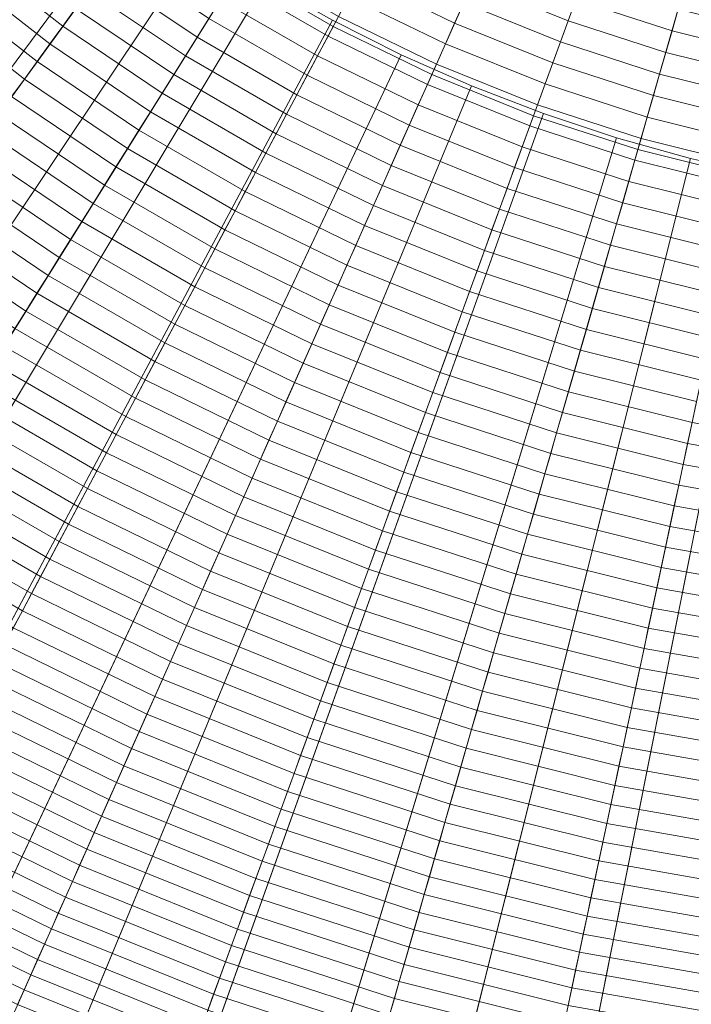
# Model space of a CAD drawing. Header units: centimetres. Extents: x -21.9 to 23.1, y -23 to 22.
# Tile 53 of 192: x -6.1 to -1.8, y -15.6 to -9.3. Entities that reach past the tile are written whole.
import ezdxf

# ---------------------------------------------------------------- set-up
doc = ezdxf.new("R2010")
doc.units = ezdxf.units.CM
doc.header["$LTSCALE"] = 2.54
doc.layers.add('Lucido design-1', color=7, linetype='Continuous')

# ---------------------------------------------------------------- blocks, each defined once
blk = doc.blocks.new('Gruppo-2-1')
at = {"color": 5, "linetype": 'Continuous', "lineweight": 9}
for points in [[(-3.3916, -6.8704, -950.2271), (-2.9383, -7.1321, -950.2271), (-4.112, -9.3395, -950.2271), (-4.7164, -8.9905, -950.2271)], [(-2.9383, -7.1321, -950.2271), (-2.4678, -7.3616, -950.2271), (-3.4846, -9.6455, -950.2271), (-4.112, -9.3395, -950.2271)], [(-2.4678, -7.3616, -950.2271), (-1.9824, -7.5577, -950.2271), (-2.8374, -9.9069, -950.2271), (-3.4846, -9.6455, -950.2271)], [(-1.9824, -7.5577, -950.2271), (-1.4845, -7.7195, -950.2271), (-2.1736, -10.1226, -950.2271), (-2.8374, -9.9069, -950.2271)], [(-6.3638, -7.7034, -949.2271), (-5.8451, -8.1704, -949.2271), (-13.6248, -17.4419, -949.2271), (-14.7713, -16.4095, -949.2271)], [(-1.4845, -7.7195, -950.2271), (-0.9766, -7.8461, -950.2271), (-1.4964, -10.2915, -950.2271), (-2.1736, -10.1226, -950.2271)], [(-14.2517, -16.8773, -949.2271), (-13.4305, -17.5852, -949.2271), (-5.74, -8.2144, -949.2271), (-6.1105, -7.8949, -949.2271)], [(-6.1105, -7.8949, -1010.9271), (-5.74, -8.2144, -1010.9271), (-13.1775, -17.277, -1010.9271), (-13.9838, -16.5818, -1010.9271)], [(-5.8451, -8.1704, -949.2271), (-5.2951, -8.6002, -949.2271), (-12.409, -18.3917, -949.2271), (-13.6248, -17.4419, -949.2271)], [(-13.4305, -17.5852, -949.2271), (-12.5758, -18.2522, -949.2271), (-5.3544, -8.5153, -949.2271), (-5.74, -8.2144, -949.2271)], [(-5.74, -8.2144, -1010.9271), (-5.3544, -8.5153, -1010.9271), (-12.3382, -17.9319, -1010.9271), (-13.1775, -17.277, -1010.9271)], [(-12.5758, -18.2522, -949.2271), (-11.6895, -18.8767, -949.2271), (-4.9545, -8.7971, -949.2271), (-5.3544, -8.5153, -949.2271)], [(-5.3544, -8.5153, -1010.9271), (-4.9545, -8.7971, -1010.9271), (-11.4679, -18.5451, -1010.9271), (-12.3382, -17.9319, -1010.9271)], [(-5.2951, -8.6002, -949.2271), (-4.7164, -8.9905, -949.2271), (-11.13, -19.2544, -949.2271), (-12.409, -18.3917, -949.2271)], [(-6.4314, -8.8691, -935.4055), (-5.8312, -9.338, -935.4055), (-5.7492, -9.2252, -935.4452), (-6.3417, -8.7623, -935.4452)], [(-11.6895, -18.8767, -949.2271), (-10.7737, -19.4571, -949.2271), (-4.5413, -9.059, -949.2271), (-4.9545, -8.7971, -949.2271)], [(-4.9545, -8.7971, -1010.9271), (-4.5413, -9.059, -1010.9271), (-10.5687, -19.115, -1010.9271), (-11.4679, -18.5451, -1010.9271)], [(-6.5207, -8.9756, -935.3642), (-5.9129, -9.4505, -935.3642), (-5.8312, -9.338, -935.4055), (-6.4314, -8.8691, -935.4055)], [(-5.5845, -8.9985, -935.5201), (-4.9774, -9.4081, -935.5201), (-4.9028, -9.2887, -935.5552), (-5.5018, -8.8847, -935.5552)], [(-4.7531, -9.0491, -935.6207), (-4.1444, -9.4005, -935.6207), (-4.0779, -9.2753, -935.6511), (-4.6779, -8.9289, -935.6511)], [(-3.9443, -9.0241, -935.7072), (-3.3393, -9.3191, -935.7072), (-3.2813, -9.1888, -935.7328), (-3.8773, -8.8981, -935.7328)], [(-3.2231, -9.0581, -935.7569), (-2.6175, -9.3028, -935.7569), (-2.5686, -9.1682, -935.7794), (-3.1648, -8.9273, -935.7794)], [(-4.7164, -8.9905, -949.2271), (-4.112, -9.3395, -949.2271), (-9.794, -20.0258, -949.2271), (-11.13, -19.2544, -949.2271)], [(-6.6098, -9.0817, -935.3213), (-5.9943, -9.5626, -935.3213), (-5.9129, -9.4505, -935.3642), (-6.5207, -8.9756, -935.3642)], [(-5.667, -9.112, -935.4834), (-5.0517, -9.527, -935.4834), (-4.9774, -9.4081, -935.5201), (-5.5845, -8.9985, -935.5201)], [(-4.7164, -8.9905, -950.2271), (-4.112, -9.3395, -950.2271), (-4.112, -9.3395, -949.2271), (-4.7164, -8.9905, -949.2271)], [(-10.7737, -19.4571, -949.2271), (-9.8302, -19.9914, -949.2271), (-4.1156, -9.3, -949.2271), (-4.5413, -9.059, -949.2271)], [(-4.5413, -9.059, -1010.9271), (-4.1156, -9.3, -1010.9271), (-9.6422, -19.6396, -1010.9271), (-10.5687, -19.115, -1010.9271)], [(-4.828, -9.1691, -935.5887), (-4.2108, -9.5254, -935.5887), (-4.1444, -9.4005, -935.6207), (-4.7531, -9.0491, -935.6207)], [(-4.5413, -9.059, -949.2271), (-4.1156, -9.3, -949.2271), (-4.1156, -9.3, -1010.9271), (-4.5413, -9.059, -1010.9271)], [(-4.0111, -9.1499, -935.6799), (-3.3973, -9.4493, -935.6799), (-3.3393, -9.3191, -935.7072), (-3.9443, -9.0241, -935.7072)], [(-3.2813, -9.1888, -935.7328), (-2.6665, -9.4372, -935.7328), (-2.6175, -9.3028, -935.7569), (-3.2231, -9.0581, -935.7569)], [(-2.5686, -9.1682, -935.7794), (-1.9569, -9.3669, -935.7794), (-1.9174, -9.229, -935.8003), (-2.5195, -9.0333, -935.8003)], [(-6.6985, -9.1875, -935.277), (-6.0755, -9.6743, -935.277), (-5.9943, -9.5626, -935.3213), (-6.6098, -9.0817, -935.3213)], [(-5.7492, -9.2252, -935.4452), (-5.1258, -9.6457, -935.4452), (-5.0517, -9.527, -935.4834), (-5.667, -9.112, -935.4834)], [(-1.9174, -9.229, -935.8003), (-1.3031, -9.3821, -935.8003), (-1.2732, -9.2415, -935.8197), (-1.8777, -9.0908, -935.8197)], [(-6.7869, -9.2929, -935.2311), (-6.1563, -9.7856, -935.2311), (-6.0755, -9.6743, -935.277), (-6.6985, -9.1875, -935.277)], [(-4.9028, -9.2887, -935.5552), (-4.2771, -9.65, -935.5552), (-4.2108, -9.5254, -935.5887), (-4.828, -9.1691, -935.5887)], [(-4.0779, -9.2753, -935.6511), (-3.4551, -9.5791, -935.6511), (-3.3973, -9.4493, -935.6799), (-4.0111, -9.1499, -935.6799)], [(-3.3393, -9.3191, -935.7072), (-2.7153, -9.5713, -935.7072), (-2.6665, -9.4372, -935.7328), (-3.2813, -9.1888, -935.7328)], [(-2.6175, -9.3028, -935.7569), (-1.9964, -9.5046, -935.7569), (-1.9569, -9.3669, -935.7794), (-2.5686, -9.1682, -935.7794)], [(-5.8312, -9.338, -935.4055), (-5.1997, -9.7639, -935.4055), (-5.1258, -9.6457, -935.4452), (-5.7492, -9.2252, -935.4452)], [(-1.9569, -9.3669, -935.7794), (-1.3329, -9.5225, -935.7794), (-1.3031, -9.3821, -935.8003), (-1.9174, -9.229, -935.8003)], [(-9.8302, -19.9914, -949.2271), (-8.8616, -20.4785, -949.2271), (-3.6786, -9.5198, -949.2271), (-4.1156, -9.3, -949.2271)], [(-4.1156, -9.3, -1010.9271), (-3.6786, -9.5198, -1010.9271), (-8.6911, -20.118, -1010.9271), (-9.6422, -19.6396, -1010.9271)], [(-4.9774, -9.4081, -935.5201), (-4.3431, -9.7742, -935.5201), (-4.2771, -9.65, -935.5552), (-4.9028, -9.2887, -935.5552)], [(-4.1444, -9.4005, -935.6207), (-3.5127, -9.7086, -935.6207), (-3.4551, -9.5791, -935.6511), (-4.0779, -9.2753, -935.6511)], [(-4.1156, -9.3, -949.2271), (-3.6786, -9.5198, -949.2271), (-3.6786, -9.5198, -1010.9271), (-4.1156, -9.3, -1010.9271)], [(-3.3973, -9.4493, -935.6799), (-2.764, -9.7051, -935.6799), (-2.7153, -9.5713, -935.7072), (-3.3393, -9.3191, -935.7072)], [(-2.6665, -9.4372, -935.7328), (-2.0358, -9.6421, -935.7328), (-1.9964, -9.5046, -935.7569), (-2.6175, -9.3028, -935.7569)], [(-4.112, -9.3395, -949.2271), (-3.4846, -9.6455, -949.2271), (-8.4073, -20.7021, -949.2271), (-9.794, -20.0258, -949.2271)], [(-5.9129, -9.4505, -935.3642), (-5.2734, -9.8818, -935.3642), (-5.1997, -9.7639, -935.4055), (-5.8312, -9.338, -935.4055)], [(-4.112, -9.3395, -950.2271), (-3.4846, -9.6455, -950.2271), (-3.4846, -9.6455, -949.2271), (-4.112, -9.3395, -949.2271)], [(-1.9964, -9.5046, -935.7569), (-1.3627, -9.6626, -935.7569), (-1.3329, -9.5225, -935.7794), (-1.9569, -9.3669, -935.7794)], [(-5.9943, -9.5626, -935.3213), (-5.3468, -9.9993, -935.3213), (-5.2734, -9.8818, -935.3642), (-5.9129, -9.4505, -935.3642)], [(-5.0517, -9.527, -935.4834), (-4.409, -9.8981, -935.4834), (-4.3431, -9.7742, -935.5201), (-4.9774, -9.4081, -935.5201)], [(-4.2108, -9.5254, -935.5887), (-3.5703, -9.8378, -935.5887), (-3.5127, -9.7086, -935.6207), (-4.1444, -9.4005, -935.6207)], [(-3.4551, -9.5791, -935.6511), (-2.8126, -9.8387, -935.6511), (-2.764, -9.7051, -935.6799), (-3.3973, -9.4493, -935.6799)], [(-2.7153, -9.5713, -935.7072), (-2.0752, -9.7793, -935.7072), (-2.0358, -9.6421, -935.7328), (-2.6665, -9.4372, -935.7328)], [(-8.8616, -20.4785, -949.2271), (-7.8704, -20.9178, -949.2271), (-3.2313, -9.718, -949.2271), (-3.6786, -9.5198, -949.2271)], [(-3.6786, -9.5198, -1010.9271), (-3.2313, -9.718, -1010.9271), (-7.7178, -20.5493, -1010.9271), (-8.6911, -20.118, -1010.9271)], [(-3.6786, -9.5198, -949.2271), (-3.2313, -9.718, -949.2271), (-3.2313, -9.718, -1010.9271), (-3.6786, -9.5198, -1010.9271)], [(-2.0358, -9.6421, -935.7328), (-1.3924, -9.8025, -935.7328), (-1.3627, -9.6626, -935.7569), (-1.9964, -9.5046, -935.7569)], [(-6.0755, -9.6743, -935.277), (-5.42, -10.1164, -935.277), (-5.3468, -9.9993, -935.3213), (-5.9943, -9.5626, -935.3213)], [(-5.1258, -9.6457, -935.4452), (-4.4747, -10.0216, -935.4452), (-4.409, -9.8981, -935.4834), (-5.0517, -9.527, -935.4834)], [(-4.2771, -9.65, -935.5552), (-3.6276, -9.9667, -935.5552), (-3.5703, -9.8378, -935.5887), (-4.2108, -9.5254, -935.5887)], [(-3.5127, -9.7086, -935.6207), (-2.8611, -9.9719, -935.6207), (-2.8126, -9.8387, -935.6511), (-3.4551, -9.5791, -935.6511)], [(-2.764, -9.7051, -935.6799), (-2.1144, -9.9162, -935.6799), (-2.0752, -9.7793, -935.7072), (-2.7153, -9.5713, -935.7072)], [(-2.0752, -9.7793, -935.7072), (-1.4221, -9.9421, -935.7072), (-1.3924, -9.8025, -935.7328), (-2.0358, -9.6421, -935.7328)], [(-3.4846, -9.6455, -949.2271), (-2.8374, -9.9069, -949.2271), (-6.9769, -21.28, -949.2271), (-8.4073, -20.7021, -949.2271)], [(-6.1563, -9.7856, -935.2311), (-5.4929, -10.2331, -935.2311), (-5.42, -10.1164, -935.277), (-6.0755, -9.6743, -935.277)], [(-5.1997, -9.7639, -935.4055), (-4.5401, -10.1448, -935.4055), (-4.4747, -10.0216, -935.4452), (-5.1258, -9.6457, -935.4452)], [(-4.3431, -9.7742, -935.5201), (-3.6849, -10.0953, -935.5201), (-3.6276, -9.9667, -935.5552), (-4.2771, -9.65, -935.5552)], [(-3.4846, -9.6455, -950.2271), (-2.8374, -9.9069, -950.2271), (-2.8374, -9.9069, -949.2271), (-3.4846, -9.6455, -949.2271)], [(-2.8126, -9.8387, -935.6511), (-2.1536, -10.0528, -935.6511), (-2.1144, -9.9162, -935.6799), (-2.764, -9.7051, -935.6799)], [(-7.8704, -20.9178, -949.2271), (-6.8589, -21.3081, -949.2271), (-2.7749, -9.8941, -949.2271), (-3.2313, -9.718, -949.2271)], [(-3.2313, -9.718, -1010.9271), (-2.7749, -9.8941, -1010.9271), (-6.7246, -20.9326, -1010.9271), (-7.7178, -20.5493, -1010.9271)], [(-5.2734, -9.8818, -935.3642), (-4.6054, -10.2675, -935.3642), (-4.5401, -10.1448, -935.4055), (-5.1997, -9.7639, -935.4055)], [(-3.5703, -9.8378, -935.5887), (-2.9095, -10.1048, -935.5887), (-2.8611, -9.9719, -935.6207), (-3.5127, -9.7086, -935.6207)], [(-3.2313, -9.718, -949.2271), (-2.7749, -9.8941, -949.2271), (-2.7749, -9.8941, -1010.9271), (-3.2313, -9.718, -1010.9271)], [(-6.2369, -9.8964, -935.1837), (-5.5655, -10.3493, -935.1837), (-5.4929, -10.2331, -935.2311), (-6.1563, -9.7856, -935.2311)], [(-4.409, -9.8981, -935.4834), (-3.7419, -10.2235, -935.4834), (-3.6849, -10.0953, -935.5201), (-4.3431, -9.7742, -935.5201)], [(-2.1144, -9.9162, -935.6799), (-1.4517, -10.0814, -935.6799), (-1.4221, -9.9421, -935.7072), (-2.0752, -9.7793, -935.7072)], [(-6.8589, -21.3081, -949.2271), (-5.8295, -21.6485, -949.2271), (-2.3105, -10.0477, -949.2271), (-2.7749, -9.8941, -949.2271)], [(-2.7749, -9.8941, -1010.9271), (-2.3105, -10.0477, -1010.9271), (-5.7138, -21.2669, -1010.9271), (-6.7246, -20.9326, -1010.9271)], [(-5.3468, -9.9993, -935.3213), (-4.6704, -10.3898, -935.3213), (-4.6054, -10.2675, -935.3642), (-5.2734, -9.8818, -935.3642)], [(-3.6276, -9.9667, -935.5552), (-2.9577, -10.2374, -935.5552), (-2.9095, -10.1048, -935.5887), (-3.5703, -9.8378, -935.5887)], [(-2.8611, -9.9719, -935.6207), (-2.1927, -10.1891, -935.6207), (-2.1536, -10.0528, -935.6511), (-2.8126, -9.8387, -935.6511)], [(-2.7749, -9.8941, -949.2271), (-2.3105, -10.0477, -949.2271), (-2.3105, -10.0477, -1010.9271), (-2.7749, -9.8941, -1010.9271)], [(-2.8374, -9.9069, -949.2271), (-2.1736, -10.1226, -949.2271), (-5.5096, -21.7567, -949.2271), (-6.9769, -21.28, -949.2271)], [(-6.3171, -10.0069, -935.1347), (-5.6378, -10.4651, -935.1347), (-5.5655, -10.3493, -935.1837), (-6.2369, -9.8964, -935.1837)], [(-4.4747, -10.0216, -935.4452), (-3.7988, -10.3512, -935.4452), (-3.7419, -10.2235, -935.4834), (-4.409, -9.8981, -935.4834)], [(-2.8374, -9.9069, -950.2271), (-2.1736, -10.1226, -950.2271), (-2.1736, -10.1226, -949.2271), (-2.8374, -9.9069, -949.2271)], [(-2.1536, -10.0528, -935.6511), (-1.4813, -10.2204, -935.6511), (-1.4517, -10.0814, -935.6799), (-2.1144, -9.9162, -935.6799)], [(-6.397, -10.1169, -935.0843), (-5.7099, -10.5804, -935.0843), (-5.6378, -10.4651, -935.1347), (-6.3171, -10.0069, -935.1347)], [(-5.42, -10.1164, -935.277), (-4.7353, -10.5117, -935.277), (-4.6704, -10.3898, -935.3213), (-5.3468, -9.9993, -935.3213)], [(-3.6849, -10.0953, -935.5201), (-3.0058, -10.3696, -935.5201), (-2.9577, -10.2374, -935.5552), (-3.6276, -9.9667, -935.5552)], [(-2.9095, -10.1048, -935.5887), (-2.2317, -10.3251, -935.5887), (-2.1927, -10.1891, -935.6207), (-2.8611, -9.9719, -935.6207)], [(-5.8295, -21.6485, -949.2271), (-4.7846, -21.9379, -949.2271), (-1.839, -10.1783, -949.2271), (-2.3105, -10.0477, -949.2271)], [(-2.3105, -10.0477, -1010.9271), (-1.839, -10.1783, -1010.9271), (-4.6877, -21.551, -1010.9271), (-5.7138, -21.2669, -1010.9271)], [(-4.5401, -10.1448, -935.4055), (-3.8556, -10.4787, -935.4055), (-3.7988, -10.3512, -935.4452), (-4.4747, -10.0216, -935.4452)], [(-2.3105, -10.0477, -949.2271), (-1.839, -10.1783, -949.2271), (-1.839, -10.1783, -1010.9271), (-2.3105, -10.0477, -1010.9271)], [(-2.1927, -10.1891, -935.6207), (-1.5107, -10.3591, -935.6207), (-1.4813, -10.2204, -935.6511), (-2.1536, -10.0528, -935.6511)], [(-6.4766, -10.2264, -935.0324), (-5.7816, -10.6952, -935.0324), (-5.7099, -10.5804, -935.0843), (-6.397, -10.1169, -935.0843)], [(-2.1736, -10.1226, -949.2271), (-1.4964, -10.2915, -949.2271), (-4.0127, -22.13, -949.2271), (-5.5096, -21.7567, -949.2271)], [(-5.4929, -10.2331, -935.2311), (-4.7998, -10.6332, -935.2311), (-4.7353, -10.5117, -935.277), (-5.42, -10.1164, -935.277)], [(-4.6054, -10.2675, -935.3642), (-3.9121, -10.6056, -935.3642), (-3.8556, -10.4787, -935.4055), (-4.5401, -10.1448, -935.4055)], [(-3.7419, -10.2235, -935.4834), (-3.0538, -10.5015, -935.4834), (-3.0058, -10.3696, -935.5201), (-3.6849, -10.0953, -935.5201)], [(-2.9577, -10.2374, -935.5552), (-2.2705, -10.4607, -935.5552), (-2.2317, -10.3251, -935.5887), (-2.9095, -10.1048, -935.5887)], [(-2.1736, -10.1226, -950.2271), (-1.4964, -10.2915, -950.2271), (-1.4964, -10.2915, -949.2271), (-2.1736, -10.1226, -949.2271)], [(-4.7846, -21.9379, -949.2271), (-3.7267, -22.175, -949.2271), (-1.3617, -10.2853, -949.2271), (-1.839, -10.1783, -949.2271)], [(-1.839, -10.1783, -1010.9271), (-1.3617, -10.2853, -1010.9271), (-3.6489, -21.7838, -1010.9271), (-4.6877, -21.551, -1010.9271)], [(-2.2317, -10.3251, -935.5887), (-1.5401, -10.4975, -935.5887), (-1.5107, -10.3591, -935.6207), (-2.1927, -10.1891, -935.6207)], [(-1.839, -10.1783, -949.2271), (-1.3617, -10.2853, -949.2271), (-1.3617, -10.2853, -1010.9271), (-1.839, -10.1783, -1010.9271)], [(-6.5559, -10.3355, -934.9789), (-5.8531, -10.8095, -934.9789), (-5.7816, -10.6952, -935.0324), (-6.4766, -10.2264, -935.0324)], [(-5.5655, -10.3493, -935.1837), (-4.8642, -10.7542, -935.1837), (-4.7998, -10.6332, -935.2311), (-5.4929, -10.2331, -935.2311)], [(-4.6704, -10.3898, -935.3213), (-3.9685, -10.7322, -935.3213), (-3.9121, -10.6056, -935.3642), (-4.6054, -10.2675, -935.3642)], [(-3.7988, -10.3512, -935.4452), (-3.1017, -10.6329, -935.4452), (-3.0538, -10.5015, -935.4834), (-3.7419, -10.2235, -935.4834)], [(-3.0058, -10.3696, -935.5201), (-2.3093, -10.5959, -935.5201), (-2.2705, -10.4607, -935.5552), (-2.9577, -10.2374, -935.5552)], [(-1.4964, -10.2915, -949.2271), (-0.809, -10.4127, -949.2271), (-2.4934, -22.3979, -949.2271), (-4.0127, -22.13, -949.2271)], [(-3.7267, -22.175, -949.2271), (-2.6584, -22.3602, -949.2271), (-0.8797, -10.3688, -949.2271), (-1.3617, -10.2853, -949.2271)], [(-1.3617, -10.2853, -1010.9271), (-0.8797, -10.3688, -1010.9271), (-2.5999, -21.9657, -1010.9271), (-3.6489, -21.7838, -1010.9271)], [(-2.2705, -10.4607, -935.5552), (-1.5695, -10.6355, -935.5552), (-1.5401, -10.4975, -935.5887), (-2.2317, -10.3251, -935.5887)], [(-6.6347, -10.444, -934.924), (-5.9242, -10.9233, -934.924), (-5.8531, -10.8095, -934.9789), (-6.5559, -10.3355, -934.9789)], [(-5.6378, -10.4651, -935.1347), (-4.9283, -10.8747, -935.1347), (-4.8642, -10.7542, -935.1837), (-5.5655, -10.3493, -935.1837)], [(-4.7353, -10.5117, -935.277), (-4.0246, -10.8583, -935.277), (-3.9685, -10.7322, -935.3213), (-4.6704, -10.3898, -935.3213)], [(-3.8556, -10.4787, -935.4055), (-3.1494, -10.764, -935.4055), (-3.1017, -10.6329, -935.4452), (-3.7988, -10.3512, -935.4452)], [(-3.0538, -10.5015, -935.4834), (-2.348, -10.7308, -935.4834), (-2.3093, -10.5959, -935.5201), (-3.0058, -10.3696, -935.5201)], [(-2.6584, -22.3602, -949.2271), (-1.5824, -22.4929, -949.2271), (-0.3941, -10.4287, -949.2271), (-0.8797, -10.3688, -949.2271)], [(-0.8797, -10.3688, -1010.9271), (-0.3941, -10.4287, -1010.9271), (-1.5433, -22.096, -1010.9271), (-2.5999, -21.9657, -1010.9271)], [(-6.7133, -10.5521, -934.8676), (-5.995, -11.0366, -934.8676), (-5.9242, -10.9233, -934.924), (-6.6347, -10.444, -934.924)], [(-0.809, -10.4127, -949.2271), (-0.1148, -10.4856, -949.2271), (-0.9591, -22.5591, -949.2271), (-2.4934, -22.3979, -949.2271)], [(-5.7099, -10.5804, -935.0843), (-4.9921, -10.9948, -935.0843), (-4.9283, -10.8747, -935.1347), (-5.6378, -10.4651, -935.1347)], [(-4.7998, -10.6332, -935.2311), (-4.0806, -10.984, -935.2311), (-4.0246, -10.8583, -935.277), (-4.7353, -10.5117, -935.277)], [(-3.9121, -10.6056, -935.3642), (-3.1969, -10.8946, -935.3642), (-3.1494, -10.764, -935.4055), (-3.8556, -10.4787, -935.4055)], [(-3.1017, -10.6329, -935.4452), (-2.3866, -10.8653, -935.4452), (-2.348, -10.7308, -935.4834), (-3.0538, -10.5015, -935.4834)], [(-2.3093, -10.5959, -935.5201), (-1.5987, -10.7731, -935.5201), (-1.5695, -10.6355, -935.5552), (-2.2705, -10.4607, -935.5552)], [(-6.7914, -10.6597, -934.8097), (-6.0654, -11.1494, -934.8097), (-5.995, -11.0366, -934.8676), (-6.7133, -10.5521, -934.8676)], [(-5.7816, -10.6952, -935.0324), (-5.0557, -11.1143, -935.0324), (-4.9921, -10.9948, -935.0843), (-5.7099, -10.5804, -935.0843)], [(-4.8642, -10.7542, -935.1837), (-4.1363, -11.1092, -935.1837), (-4.0806, -10.984, -935.2311), (-4.7998, -10.6332, -935.2311)], [(-3.9685, -10.7322, -935.3213), (-3.2443, -11.0248, -935.3213), (-3.1969, -10.8946, -935.3642), (-3.9121, -10.6056, -935.3642)], [(-3.1494, -10.764, -935.4055), (-2.425, -10.9993, -935.4055), (-2.3866, -10.8653, -935.4452), (-3.1017, -10.6329, -935.4452)], [(-2.348, -10.7308, -935.4834), (-1.6279, -10.9103, -935.4834), (-1.5987, -10.7731, -935.5201), (-2.3093, -10.5959, -935.5201)], [(-6.8692, -10.7667, -934.7503), (-6.1356, -11.2616, -934.7503), (-6.0654, -11.1494, -934.8097), (-6.7914, -10.6597, -934.8097)], [(-5.8531, -10.8095, -934.9789), (-5.1189, -11.2334, -934.9789), (-5.0557, -11.1143, -935.0324), (-5.7816, -10.6952, -935.0324)], [(-4.9283, -10.8747, -935.1347), (-4.1918, -11.2339, -935.1347), (-4.1363, -11.1092, -935.1837), (-4.8642, -10.7542, -935.1837)], [(-4.0246, -10.8583, -935.277), (-3.2915, -11.1545, -935.277), (-3.2443, -11.0248, -935.3213), (-3.9685, -10.7322, -935.3213)], [(-3.1969, -10.8946, -935.3642), (-2.4633, -11.133, -935.3642), (-2.425, -10.9993, -935.4055), (-3.1494, -10.764, -935.4055)], [(-2.3866, -10.8653, -935.4452), (-1.657, -11.0472, -935.4452), (-1.6279, -10.9103, -935.4834), (-2.348, -10.7308, -935.4834)], [(-5.9242, -10.9233, -934.924), (-5.182, -11.3519, -934.924), (-5.1189, -11.2334, -934.9789), (-5.8531, -10.8095, -934.9789)], [(-4.9921, -10.9948, -935.0843), (-4.2471, -11.3581, -935.0843), (-4.1918, -11.2339, -935.1347), (-4.9283, -10.8747, -935.1347)], [(-4.0806, -10.984, -935.2311), (-3.3386, -11.2838, -935.2311), (-3.2915, -11.1545, -935.277), (-4.0246, -10.8583, -935.277)], [(-3.2443, -11.0248, -935.3213), (-2.5015, -11.2661, -935.3213), (-2.4633, -11.133, -935.3642), (-3.1969, -10.8946, -935.3642)], [(-2.425, -10.9993, -935.4055), (-1.686, -11.1836, -935.4055), (-1.657, -11.0472, -935.4452), (-2.3866, -10.8653, -935.4452)], [(-5.995, -11.0366, -934.8676), (-5.2447, -11.4698, -934.8676), (-5.182, -11.3519, -934.924), (-5.9242, -10.9233, -934.924)], [(-5.0557, -11.1143, -935.0324), (-4.3022, -11.4818, -935.0324), (-4.2471, -11.3581, -935.0843), (-4.9921, -10.9948, -935.0843)], [(-4.1363, -11.1092, -935.1837), (-3.3854, -11.4126, -935.1837), (-3.3386, -11.2838, -935.2311), (-4.0806, -10.984, -935.2311)], [(-2.4633, -11.133, -935.3642), (-1.7149, -11.3196, -935.3642), (-1.686, -11.1836, -935.4055), (-2.425, -10.9993, -935.4055)], [(-6.0654, -11.1494, -934.8097), (-5.3071, -11.5872, -934.8097), (-5.2447, -11.4698, -934.8676), (-5.995, -11.0366, -934.8676)], [(-3.2915, -11.1545, -935.277), (-2.5396, -11.3988, -935.277), (-2.5015, -11.2661, -935.3213), (-3.2443, -11.0248, -935.3213)], [(-5.1189, -11.2334, -934.9789), (-4.357, -11.605, -934.9789), (-4.3022, -11.4818, -935.0324), (-5.0557, -11.1143, -935.0324)], [(-4.1918, -11.2339, -935.1347), (-3.4321, -11.5408, -935.1347), (-3.3854, -11.4126, -935.1837), (-4.1363, -11.1092, -935.1837)], [(-2.5015, -11.2661, -935.3213), (-1.7437, -11.4551, -935.3213), (-1.7149, -11.3196, -935.3642), (-2.4633, -11.133, -935.3642)], [(-6.1356, -11.2616, -934.7503), (-5.3692, -11.704, -934.7503), (-5.3071, -11.5872, -934.8097), (-6.0654, -11.1494, -934.8097)], [(-3.3386, -11.2838, -935.2311), (-2.5775, -11.5311, -935.2311), (-2.5396, -11.3988, -935.277), (-3.2915, -11.1545, -935.277)], [(-6.2053, -11.3732, -934.6895), (-5.431, -11.8203, -934.6895), (-5.3692, -11.704, -934.7503), (-6.1356, -11.2616, -934.7503)], [(-5.182, -11.3519, -934.924), (-4.4116, -11.7276, -934.924), (-4.357, -11.605, -934.9789), (-5.1189, -11.2334, -934.9789)], [(-4.2471, -11.3581, -935.0843), (-3.4786, -11.6686, -935.0843), (-3.4321, -11.5408, -935.1347), (-4.1918, -11.2339, -935.1347)], [(-2.5396, -11.3988, -935.277), (-1.7724, -11.5901, -935.277), (-1.7437, -11.4551, -935.3213), (-2.5015, -11.2661, -935.3213)], [(-3.3854, -11.4126, -935.1837), (-2.6153, -11.6628, -935.1837), (-2.5775, -11.5311, -935.2311), (-3.3386, -11.2838, -935.2311)], [(-6.2747, -11.4843, -934.6272), (-5.4925, -11.9359, -934.6272), (-5.431, -11.8203, -934.6895), (-6.2053, -11.3732, -934.6895)], [(-5.2447, -11.4698, -934.8676), (-4.466, -11.8496, -934.8676), (-4.4116, -11.7276, -934.924), (-5.182, -11.3519, -934.924)], [(-4.3022, -11.4818, -935.0324), (-3.5249, -11.7958, -935.0324), (-3.4786, -11.6686, -935.0843), (-4.2471, -11.3581, -935.0843)], [(-2.5775, -11.5311, -935.2311), (-1.801, -11.7247, -935.2311), (-1.7724, -11.5901, -935.277), (-2.5396, -11.3988, -935.277)], [(-3.4321, -11.5408, -935.1347), (-2.6529, -11.794, -935.1347), (-2.6153, -11.6628, -935.1837), (-3.3854, -11.4126, -935.1837)], [(-6.3438, -11.5947, -934.5635), (-5.5536, -12.0509, -934.5635), (-5.4925, -11.9359, -934.6272), (-6.2747, -11.4843, -934.6272)], [(-5.3071, -11.5872, -934.8097), (-4.52, -11.9711, -934.8097), (-4.466, -11.8496, -934.8676), (-5.2447, -11.4698, -934.8676)], [(-4.357, -11.605, -934.9789), (-3.5711, -11.9225, -934.9789), (-3.5249, -11.7958, -935.0324), (-4.3022, -11.4818, -935.0324)], [(-3.4786, -11.6686, -935.0843), (-2.6904, -11.9247, -935.0843), (-2.6529, -11.794, -935.1347), (-3.4321, -11.5408, -935.1347)], [(-2.6153, -11.6628, -935.1837), (-1.8295, -11.8587, -935.1837), (-1.801, -11.7247, -935.2311), (-2.5775, -11.5311, -935.2311)], [(-6.4124, -11.7046, -934.4984), (-5.6145, -12.1653, -934.4984), (-5.5536, -12.0509, -934.5635), (-6.3438, -11.5947, -934.5635)], [(-5.3692, -11.704, -934.7503), (-4.5739, -12.0919, -934.7503), (-4.52, -11.9711, -934.8097), (-5.3071, -11.5872, -934.8097)], [(-4.4116, -11.7276, -934.924), (-3.617, -12.0486, -934.924), (-3.5711, -11.9225, -934.9789), (-4.357, -11.605, -934.9789)], [(-6.4807, -11.8139, -934.4318), (-5.6749, -12.279, -934.4318), (-5.6145, -12.1653, -934.4984), (-6.4124, -11.7046, -934.4984)], [(-5.431, -11.8203, -934.6895), (-4.6274, -12.2122, -934.6895), (-4.5739, -12.0919, -934.7503), (-5.3692, -11.704, -934.7503)], [(-3.5249, -11.7958, -935.0324), (-2.7277, -12.0549, -935.0324), (-2.6904, -11.9247, -935.0843), (-3.4786, -11.6686, -935.0843)], [(-2.6529, -11.794, -935.1347), (-1.8579, -11.9923, -935.1347), (-1.8295, -11.8587, -935.1837), (-2.6153, -11.6628, -935.1837)], [(-4.466, -11.8496, -934.8676), (-3.6626, -12.1742, -934.8676), (-3.617, -12.0486, -934.924), (-4.4116, -11.7276, -934.924)], [(-6.5485, -11.9225, -934.3637), (-5.7351, -12.3921, -934.3637), (-5.6749, -12.279, -934.4318), (-6.4807, -11.8139, -934.4318)], [(-5.4925, -11.9359, -934.6272), (-4.6807, -12.3318, -934.6272), (-4.6274, -12.2122, -934.6895), (-5.431, -11.8203, -934.6895)], [(-3.5711, -11.9225, -934.9789), (-2.7648, -12.1845, -934.9789), (-2.7277, -12.0549, -935.0324), (-3.5249, -11.7958, -935.0324)], [(-2.6904, -11.9247, -935.0843), (-1.8861, -12.1253, -935.0843), (-1.8579, -11.9923, -935.1347), (-2.6529, -11.794, -935.1347)], [(-4.52, -11.9711, -934.8097), (-3.7081, -12.2991, -934.8097), (-3.6626, -12.1742, -934.8676), (-4.466, -11.8496, -934.8676)], [(-1.8579, -11.9923, -935.1347), (-1.051, -12.1345, -935.1347), (-1.032, -11.9994, -935.1837), (-1.8295, -11.8587, -935.1837)], [(-6.616, -12.0304, -934.2943), (-5.7948, -12.5045, -934.2943), (-5.7351, -12.3921, -934.3637), (-6.5485, -11.9225, -934.3637)], [(-5.5536, -12.0509, -934.5635), (-4.7336, -12.4509, -934.5635), (-4.6807, -12.3318, -934.6272), (-5.4925, -11.9359, -934.6272)], [(-3.617, -12.0486, -934.924), (-2.8018, -12.3135, -934.924), (-2.7648, -12.1845, -934.9789), (-3.5711, -11.9225, -934.9789)], [(-2.7277, -12.0549, -935.0324), (-1.9143, -12.2577, -935.0324), (-1.8861, -12.1253, -935.0843), (-2.6904, -11.9247, -935.0843)], [(-4.5739, -12.0919, -934.7503), (-3.7534, -12.4234, -934.7503), (-3.7081, -12.2991, -934.8097), (-4.52, -11.9711, -934.8097)], [(-1.8861, -12.1253, -935.0843), (-1.0699, -12.2692, -935.0843), (-1.051, -12.1345, -935.1347), (-1.8579, -11.9923, -935.1347)], [(-6.6831, -12.1377, -934.2235), (-5.8542, -12.6163, -934.2235), (-5.7948, -12.5045, -934.2943), (-6.616, -12.0304, -934.2943)], [(-5.6145, -12.1653, -934.4984), (-4.7863, -12.5692, -934.4984), (-4.7336, -12.4509, -934.5635), (-5.5536, -12.0509, -934.5635)], [(-3.6626, -12.1742, -934.8676), (-2.8387, -12.4419, -934.8676), (-2.8018, -12.3135, -934.924), (-3.617, -12.0486, -934.924)], [(-2.7648, -12.1845, -934.9789), (-1.9423, -12.3895, -934.9789), (-1.9143, -12.2577, -935.0324), (-2.7277, -12.0549, -935.0324)], [(-6.7497, -12.2444, -934.1512), (-5.9133, -12.7273, -934.1512), (-5.8542, -12.6163, -934.2235), (-6.6831, -12.1377, -934.2235)], [(-4.6274, -12.2122, -934.6895), (-3.7984, -12.5471, -934.6895), (-3.7534, -12.4234, -934.7503), (-4.5739, -12.0919, -934.7503)], [(-1.9143, -12.2577, -935.0324), (-1.0887, -12.4033, -935.0324), (-1.0699, -12.2692, -935.0843), (-1.8861, -12.1253, -935.0843)], [(-5.6749, -12.279, -934.4318), (-4.8387, -12.6869, -934.4318), (-4.7863, -12.5692, -934.4984), (-5.6145, -12.1653, -934.4984)], [(-4.6807, -12.3318, -934.6272), (-3.8432, -12.6702, -934.6272), (-3.7984, -12.5471, -934.6895), (-4.6274, -12.2122, -934.6895)], [(-3.7081, -12.2991, -934.8097), (-2.8753, -12.5697, -934.8097), (-2.8387, -12.4419, -934.8676), (-3.6626, -12.1742, -934.8676)], [(-2.8018, -12.3135, -934.924), (-1.9702, -12.5208, -934.924), (-1.9423, -12.3895, -934.9789), (-2.7648, -12.1845, -934.9789)], [(-6.8159, -12.3503, -934.0776), (-5.9719, -12.8376, -934.0776), (-5.9133, -12.7273, -934.1512), (-6.7497, -12.2444, -934.1512)], [(-1.9423, -12.3895, -934.9789), (-1.1075, -12.5368, -934.9789), (-1.0887, -12.4033, -935.0324), (-1.9143, -12.2577, -935.0324)], [(-5.7351, -12.3921, -934.3637), (-4.8908, -12.8039, -934.3637), (-4.8387, -12.6869, -934.4318), (-5.6749, -12.279, -934.4318)], [(-4.7336, -12.4509, -934.5635), (-3.8877, -12.7926, -934.5635), (-3.8432, -12.6702, -934.6272), (-4.6807, -12.3318, -934.6272)], [(-3.7534, -12.4234, -934.7503), (-2.9118, -12.6969, -934.7503), (-2.8753, -12.5697, -934.8097), (-3.7081, -12.2991, -934.8097)], [(-2.8387, -12.4419, -934.8676), (-1.998, -12.6515, -934.8676), (-1.9702, -12.5208, -934.924), (-2.8018, -12.3135, -934.924)], [(-6.8817, -12.4556, -934.0026), (-6.0302, -12.9472, -934.0026), (-5.9719, -12.8376, -934.0776), (-6.8159, -12.3503, -934.0776)], [(-5.7948, -12.5045, -934.2943), (-4.9426, -12.9202, -934.2943), (-4.8908, -12.8039, -934.3637), (-5.7351, -12.3921, -934.3637)], [(-1.9702, -12.5208, -934.924), (-1.1262, -12.6697, -934.924), (-1.1075, -12.5368, -934.9789), (-1.9423, -12.3895, -934.9789)], [(-6.947, -12.5601, -933.9263), (-6.0881, -13.056, -933.9263), (-6.0302, -12.9472, -934.0026), (-6.8817, -12.4556, -934.0026)], [(-4.7863, -12.5692, -934.4984), (-3.9321, -12.9144, -934.4984), (-3.8877, -12.7926, -934.5635), (-4.7336, -12.4509, -934.5635)], [(-3.7984, -12.5471, -934.6895), (-2.9481, -12.8234, -934.6895), (-2.9118, -12.6969, -934.7503), (-3.7534, -12.4234, -934.7503)], [(-2.8753, -12.5697, -934.8097), (-2.0256, -12.7816, -934.8097), (-1.998, -12.6515, -934.8676), (-2.8387, -12.4419, -934.8676)], [(-5.8542, -12.6163, -934.2235), (-4.9941, -13.0358, -934.2235), (-4.9426, -12.9202, -934.2943), (-5.7948, -12.5045, -934.2943)], [(-1.998, -12.6515, -934.8676), (-1.1448, -12.8019, -934.8676), (-1.1262, -12.6697, -934.924), (-1.9702, -12.5208, -934.924)], [(-7.0119, -12.664, -933.8485), (-6.1456, -13.1641, -933.8485), (-6.0881, -13.056, -933.9263), (-6.947, -12.5601, -933.9263)], [(-4.8387, -12.6869, -934.4318), (-3.9761, -13.0354, -934.4318), (-3.9321, -12.9144, -934.4984), (-4.7863, -12.5692, -934.4984)], [(-3.8432, -12.6702, -934.6272), (-2.9842, -12.9493, -934.6272), (-2.9481, -12.8234, -934.6895), (-3.7984, -12.5471, -934.6895)], [(-2.9118, -12.6969, -934.7503), (-2.0531, -12.911, -934.7503), (-2.0256, -12.7816, -934.8097), (-2.8753, -12.5697, -934.8097)], [(-5.9133, -12.7273, -934.1512), (-5.0452, -13.1507, -934.1512), (-4.9941, -13.0358, -934.2235), (-5.8542, -12.6163, -934.2235)], [(-2.0256, -12.7816, -934.8097), (-1.1633, -12.9336, -934.8097), (-1.1448, -12.8019, -934.8676), (-1.998, -12.6515, -934.8676)], [(-4.8908, -12.8039, -934.3637), (-4.0199, -13.1558, -934.3637), (-3.9761, -13.0354, -934.4318), (-4.8387, -12.6869, -934.4318)], [(-3.8877, -12.7926, -934.5635), (-3.0201, -13.0745, -934.5635), (-2.9842, -12.9493, -934.6272), (-3.8432, -12.6702, -934.6272)], [(-2.9481, -12.8234, -934.6895), (-2.0805, -13.0397, -934.6895), (-2.0531, -12.911, -934.7503), (-2.9118, -12.6969, -934.7503)], [(-5.9719, -12.8376, -934.0776), (-5.096, -13.2648, -934.0776), (-5.0452, -13.1507, -934.1512), (-5.9133, -12.7273, -934.1512)], [(-6.0302, -12.9472, -934.0026), (-5.1465, -13.3782, -934.0026), (-5.096, -13.2648, -934.0776), (-5.9719, -12.8376, -934.0776)], [(-4.9426, -12.9202, -934.2943), (-4.0635, -13.2754, -934.2943), (-4.0199, -13.1558, -934.3637), (-4.8908, -12.8039, -934.3637)], [(-3.9321, -12.9144, -934.4984), (-3.0558, -13.1991, -934.4984), (-3.0201, -13.0745, -934.5635), (-3.8877, -12.7926, -934.5635)], [(-2.9842, -12.9493, -934.6272), (-2.1077, -13.1678, -934.6272), (-2.0805, -13.0397, -934.6895), (-2.9481, -12.8234, -934.6895)], [(-2.0531, -12.911, -934.7503), (-1.1817, -13.0646, -934.7503), (-1.1633, -12.9336, -934.8097), (-2.0256, -12.7816, -934.8097)], [(-6.0881, -13.056, -933.9263), (-5.1967, -13.4908, -933.9263), (-5.1465, -13.3782, -934.0026), (-6.0302, -12.9472, -934.0026)], [(-4.9941, -13.0358, -934.2235), (-4.1067, -13.3943, -934.2235), (-4.0635, -13.2754, -934.2943), (-4.9426, -12.9202, -934.2943)], [(-3.9761, -13.0354, -934.4318), (-3.0913, -13.3229, -934.4318), (-3.0558, -13.1991, -934.4984), (-3.9321, -12.9144, -934.4984)], [(-3.0201, -13.0745, -934.5635), (-2.1348, -13.2953, -934.5635), (-2.1077, -13.1678, -934.6272), (-2.9842, -12.9493, -934.6272)], [(-2.0805, -13.0397, -934.6895), (-1.2, -13.195, -934.6895), (-1.1817, -13.0646, -934.7503), (-2.0531, -12.911, -934.7503)], [(-6.1456, -13.1641, -933.8485), (-5.2465, -13.6026, -933.8485), (-5.1967, -13.4908, -933.9263), (-6.0881, -13.056, -933.9263)], [(-5.0452, -13.1507, -934.1512), (-4.1497, -13.5125, -934.1512), (-4.1067, -13.3943, -934.2235), (-4.9941, -13.0358, -934.2235)], [(-4.0199, -13.1558, -934.3637), (-3.1266, -13.446, -934.3637), (-3.0913, -13.3229, -934.4318), (-3.9761, -13.0354, -934.4318)], [(-3.0558, -13.1991, -934.4984), (-2.1618, -13.422, -934.4984), (-2.1348, -13.2953, -934.5635), (-3.0201, -13.0745, -934.5635)], [(-2.1077, -13.1678, -934.6272), (-1.2182, -13.3247, -934.6272), (-1.2, -13.195, -934.6895), (-2.0805, -13.0397, -934.6895)], [(-5.096, -13.2648, -934.0776), (-4.1925, -13.6299, -934.0776), (-4.1497, -13.5125, -934.1512), (-5.0452, -13.1507, -934.1512)], [(-6.2026, -13.2714, -933.7694), (-5.2959, -13.7137, -933.7694), (-5.2465, -13.6026, -933.8485), (-6.1456, -13.1641, -933.8485)], [(-4.0635, -13.2754, -934.2943), (-3.1617, -13.5684, -934.2943), (-3.1266, -13.446, -934.3637), (-4.0199, -13.1558, -934.3637)], [(-3.0913, -13.3229, -934.4318), (-2.1885, -13.548, -934.4318), (-2.1618, -13.422, -934.4984), (-3.0558, -13.1991, -934.4984)], [(-2.1348, -13.2953, -934.5635), (-1.2364, -13.4537, -934.5635), (-1.2182, -13.3247, -934.6272), (-2.1077, -13.1678, -934.6272)], [(-6.2593, -13.378, -933.689), (-5.345, -13.8239, -933.689), (-5.2959, -13.7137, -933.7694), (-6.2026, -13.2714, -933.7694)], [(-5.1465, -13.3782, -934.0026), (-4.2349, -13.7465, -934.0026), (-4.1925, -13.6299, -934.0776), (-5.096, -13.2648, -934.0776)], [(-4.1067, -13.3943, -934.2235), (-3.1966, -13.69, -934.2235), (-3.1617, -13.5684, -934.2943), (-4.0635, -13.2754, -934.2943)], [(-3.1266, -13.446, -934.3637), (-2.2152, -13.6733, -934.3637), (-2.1885, -13.548, -934.4318), (-3.0913, -13.3229, -934.4318)], [(-2.1618, -13.422, -934.4984), (-1.2544, -13.582, -934.4984), (-1.2364, -13.4537, -934.5635), (-2.1348, -13.2953, -934.5635)], [(-6.3155, -13.4837, -933.6073), (-5.3937, -13.9333, -933.6073), (-5.345, -13.8239, -933.689), (-6.2593, -13.378, -933.689)], [(-5.1967, -13.4908, -933.9263), (-4.2771, -13.8623, -933.9263), (-4.2349, -13.7465, -934.0026), (-5.1465, -13.3782, -934.0026)], [(-4.1497, -13.5125, -934.1512), (-3.2312, -13.8109, -934.1512), (-3.1966, -13.69, -934.2235), (-4.1067, -13.3943, -934.2235)], [(-3.1617, -13.5684, -934.2943), (-2.2416, -13.7978, -934.2943), (-2.2152, -13.6733, -934.3637), (-3.1266, -13.446, -934.3637)], [(-2.1885, -13.548, -934.4318), (-1.2723, -13.7095, -934.4318), (-1.2544, -13.582, -934.4984), (-2.1618, -13.422, -934.4984)], [(-6.3713, -13.5887, -933.5242), (-5.442, -14.0419, -933.5242), (-5.3937, -13.9333, -933.6073), (-6.3155, -13.4837, -933.6073)], [(-5.2465, -13.6026, -933.8485), (-4.319, -13.9774, -933.8485), (-4.2771, -13.8623, -933.9263), (-5.1967, -13.4908, -933.9263)], [(-4.1925, -13.6299, -934.0776), (-3.2656, -13.931, -934.0776), (-3.2312, -13.8109, -934.1512), (-4.1497, -13.5125, -934.1512)], [(-6.4267, -13.6928, -933.4398), (-5.49, -14.1496, -933.4398), (-5.442, -14.0419, -933.5242), (-6.3713, -13.5887, -933.5242)], [(-3.1966, -13.69, -934.2235), (-2.268, -13.9216, -934.2235), (-2.2416, -13.7978, -934.2943), (-3.1617, -13.5684, -934.2943)], [(-2.2152, -13.6733, -934.3637), (-1.2901, -13.8364, -934.3637), (-1.2723, -13.7095, -934.4318), (-2.1885, -13.548, -934.4318)], [(-5.2959, -13.7137, -933.7694), (-4.3605, -14.0916, -933.7694), (-4.319, -13.9774, -933.8485), (-5.2465, -13.6026, -933.8485)], [(-4.2349, -13.7465, -934.0026), (-3.2999, -14.0503, -934.0026), (-3.2656, -13.931, -934.0776), (-4.1925, -13.6299, -934.0776)], [(-6.4816, -13.7961, -933.3541), (-5.5376, -14.2565, -933.3541), (-5.49, -14.1496, -933.4398), (-6.4267, -13.6928, -933.4398)], [(-5.345, -13.8239, -933.689), (-4.4018, -14.205, -933.689), (-4.3605, -14.0916, -933.7694), (-5.2959, -13.7137, -933.7694)], [(-3.2312, -13.8109, -934.1512), (-2.2941, -14.0446, -934.1512), (-2.268, -13.9216, -934.2235), (-3.1966, -13.69, -934.2235)], [(-2.2416, -13.7978, -934.2943), (-1.3079, -13.9624, -934.2943), (-1.2901, -13.8364, -934.3637), (-2.2152, -13.6733, -934.3637)], [(-4.2771, -13.8623, -933.9263), (-3.3338, -14.1688, -933.9263), (-3.2999, -14.0503, -934.0026), (-4.2349, -13.7465, -934.0026)], [(-6.5361, -13.8986, -933.2671), (-5.5848, -14.3625, -933.2671), (-5.5376, -14.2565, -933.3541), (-6.4816, -13.7961, -933.3541)], [(-5.3937, -13.9333, -933.6073), (-4.4428, -14.3175, -933.6073), (-4.4018, -14.205, -933.689), (-5.345, -13.8239, -933.689)], [(-3.2656, -13.931, -934.0776), (-2.3201, -14.1668, -934.0776), (-2.2941, -14.0446, -934.1512), (-3.2312, -13.8109, -934.1512)], [(-2.268, -13.9216, -934.2235), (-1.3255, -14.0878, -934.2235), (-1.3079, -13.9624, -934.2943), (-2.2416, -13.7978, -934.2943)], [(-6.5901, -14.0001, -933.1788), (-5.6316, -14.4676, -933.1788), (-5.5848, -14.3625, -933.2671), (-6.5361, -13.8986, -933.2671)], [(-4.319, -13.9774, -933.8485), (-3.3676, -14.2865, -933.8485), (-3.3338, -14.1688, -933.9263), (-4.2771, -13.8623, -933.9263)], [(-5.442, -14.0419, -933.5242), (-4.4834, -14.4292, -933.5242), (-4.4428, -14.3175, -933.6073), (-5.3937, -13.9333, -933.6073)], [(-3.2999, -14.0503, -934.0026), (-2.3459, -14.2882, -934.0026), (-2.3201, -14.1668, -934.0776), (-3.2656, -13.931, -934.0776)], [(-2.2941, -14.0446, -934.1512), (-1.343, -14.2123, -934.1512), (-1.3255, -14.0878, -934.2235), (-2.268, -13.9216, -934.2235)], [(-6.6436, -14.1009, -933.0893), (-5.678, -14.5718, -933.0893), (-5.6316, -14.4676, -933.1788), (-6.5901, -14.0001, -933.1788)], [(-4.3605, -14.0916, -933.7694), (-3.4011, -14.4033, -933.7694), (-3.3676, -14.2865, -933.8485), (-4.319, -13.9774, -933.8485)], [(-5.49, -14.1496, -933.4398), (-4.5238, -14.54, -933.4398), (-4.4834, -14.4292, -933.5242), (-5.442, -14.0419, -933.5242)], [(-4.4018, -14.205, -933.689), (-3.4343, -14.5193, -933.689), (-3.4011, -14.4033, -933.7694), (-4.3605, -14.0916, -933.7694)], [(-3.3338, -14.1688, -933.9263), (-2.3715, -14.4087, -933.9263), (-2.3459, -14.2882, -934.0026), (-3.2999, -14.0503, -934.0026)], [(-2.3201, -14.1668, -934.0776), (-1.3604, -14.336, -934.0776), (-1.343, -14.2123, -934.1512), (-2.2941, -14.0446, -934.1512)], [(-6.6967, -14.2007, -932.9985), (-5.724, -14.6751, -932.9985), (-5.678, -14.5718, -933.0893), (-6.6436, -14.1009, -933.0893)], [(-5.5376, -14.2565, -933.3541), (-4.5638, -14.65, -933.3541), (-4.5238, -14.54, -933.4398), (-5.49, -14.1496, -933.4398)], [(-6.7493, -14.2997, -932.9065), (-5.7695, -14.7775, -932.9065), (-5.724, -14.6751, -932.9985), (-6.6967, -14.2007, -932.9985)], [(-4.4428, -14.3175, -933.6073), (-3.4674, -14.6345, -933.6073), (-3.4343, -14.5193, -933.689), (-4.4018, -14.205, -933.689)], [(-3.3676, -14.2865, -933.8485), (-2.397, -14.5285, -933.8485), (-2.3715, -14.4087, -933.9263), (-3.3338, -14.1688, -933.9263)], [(-2.3459, -14.2882, -934.0026), (-1.3776, -14.4589, -934.0026), (-1.3604, -14.336, -934.0776), (-2.3201, -14.1668, -934.0776)], [(-5.5848, -14.3625, -933.2671), (-4.6035, -14.759, -933.2671), (-4.5638, -14.65, -933.3541), (-5.5376, -14.2565, -933.3541)], [(-6.8015, -14.3977, -932.8132), (-5.8147, -14.879, -932.8132), (-5.7695, -14.7775, -932.9065), (-6.7493, -14.2997, -932.9065)], [(-4.4834, -14.4292, -933.5242), (-3.5001, -14.7487, -933.5242), (-3.4674, -14.6345, -933.6073), (-4.4428, -14.3175, -933.6073)], [(-3.4011, -14.4033, -933.7694), (-2.4222, -14.6474, -933.7694), (-2.397, -14.5285, -933.8485), (-3.3676, -14.2865, -933.8485)], [(-2.3715, -14.4087, -933.9263), (-1.3948, -14.581, -933.9263), (-1.3776, -14.4589, -934.0026), (-2.3459, -14.2882, -934.0026)], [(-6.8531, -14.4948, -932.7187), (-5.8595, -14.9794, -932.7187), (-5.8147, -14.879, -932.8132), (-6.8015, -14.3977, -932.8132)], [(-5.6316, -14.4676, -933.1788), (-4.6428, -14.8671, -933.1788), (-4.6035, -14.759, -933.2671), (-5.5848, -14.3625, -933.2671)], [(-3.4343, -14.5193, -933.689), (-2.4473, -14.7654, -933.689), (-2.4222, -14.6474, -933.7694), (-3.4011, -14.4033, -933.7694)], [(-5.678, -14.5718, -933.0893), (-4.6818, -14.9743, -933.0893), (-4.6428, -14.8671, -933.1788), (-5.6316, -14.4676, -933.1788)], [(-4.5238, -14.54, -933.4398), (-3.5326, -14.8621, -933.4398), (-3.5001, -14.7487, -933.5242), (-4.4834, -14.4292, -933.5242)], [(-2.397, -14.5285, -933.8485), (-1.4118, -14.7022, -933.8485), (-1.3948, -14.581, -933.9263), (-2.3715, -14.4087, -933.9263)], [(-6.9042, -14.591, -932.623), (-5.9038, -15.079, -932.623), (-5.8595, -14.9794, -932.7187), (-6.8531, -14.4948, -932.7187)], [(-3.4674, -14.6345, -933.6073), (-2.4722, -14.8826, -933.6073), (-2.4473, -14.7654, -933.689), (-3.4343, -14.5193, -933.689)], [(-2.4222, -14.6474, -933.7694), (-1.4287, -14.8226, -933.7694), (-1.4118, -14.7022, -933.8485), (-2.397, -14.5285, -933.8485)], [(-6.9549, -14.6863, -932.5261), (-5.9476, -15.1775, -932.5261), (-5.9038, -15.079, -932.623), (-6.9042, -14.591, -932.623)], [(-5.724, -14.6751, -932.9985), (-4.7205, -15.0806, -932.9985), (-4.6818, -14.9743, -933.0893), (-5.678, -14.5718, -933.0893)], [(-4.5638, -14.65, -933.3541), (-3.5649, -14.9745, -933.3541), (-3.5326, -14.8621, -933.4398), (-4.5238, -14.54, -933.4398)], [(-4.6035, -14.759, -933.2671), (-3.5969, -15.0861, -933.2671), (-3.5649, -14.9745, -933.3541), (-4.5638, -14.65, -933.3541)], [(-3.5001, -14.7487, -933.5242), (-2.4969, -14.9988, -933.5242), (-2.4722, -14.8826, -933.6073), (-3.4674, -14.6345, -933.6073)], [(-2.4473, -14.7654, -933.689), (-1.4455, -14.9421, -933.689), (-1.4287, -14.8226, -933.7694), (-2.4222, -14.6474, -933.7694)], [(-7.005, -14.7805, -932.428), (-5.9911, -15.2751, -932.428), (-5.9476, -15.1775, -932.5261), (-6.9549, -14.6863, -932.5261)], [(-5.7695, -14.7775, -932.9065), (-4.7588, -15.1859, -932.9065), (-4.7205, -15.0806, -932.9985), (-5.724, -14.6751, -932.9985)], [(-7.0546, -14.8739, -932.3287), (-6.0341, -15.3716, -932.3287), (-5.9911, -15.2751, -932.428), (-7.005, -14.7805, -932.428)], [(-5.8147, -14.879, -932.8132), (-4.7968, -15.2902, -932.8132), (-4.7588, -15.1859, -932.9065), (-5.7695, -14.7775, -932.9065)], [(-4.6428, -14.8671, -933.1788), (-3.6286, -15.1967, -933.1788), (-3.5969, -15.0861, -933.2671), (-4.6035, -14.759, -933.2671)], [(-3.5326, -14.8621, -933.4398), (-2.5215, -15.1142, -933.4398), (-2.4969, -14.9988, -933.5242), (-3.5001, -14.7487, -933.5242)], [(-2.4722, -14.8826, -933.6073), (-1.4622, -15.0607, -933.6073), (-1.4455, -14.9421, -933.689), (-2.4473, -14.7654, -933.689)], [(-7.1038, -14.9662, -932.2283), (-6.0766, -15.4672, -932.2283), (-6.0341, -15.3716, -932.3287), (-7.0546, -14.8739, -932.3287)], [(-5.8595, -14.9794, -932.7187), (-4.8344, -15.3936, -932.7187), (-4.7968, -15.2902, -932.8132), (-5.8147, -14.879, -932.8132)], [(-4.6818, -14.9743, -933.0893), (-3.66, -15.3063, -933.0893), (-3.6286, -15.1967, -933.1788), (-4.6428, -14.8671, -933.1788)], [(-3.5649, -14.9745, -933.3541), (-2.5458, -15.2286, -933.3541), (-2.5215, -15.1142, -933.4398), (-3.5326, -14.8621, -933.4398)], [(-2.4969, -14.9988, -933.5242), (-1.4787, -15.1784, -933.5242), (-1.4622, -15.0607, -933.6073), (-2.4722, -14.8826, -933.6073)], [(-7.1523, -15.0575, -932.1265), (-6.1187, -15.5616, -932.1265), (-6.0766, -15.4672, -932.2283), (-7.1038, -14.9662, -932.2283)], [(-5.9038, -15.079, -932.623), (-4.8717, -15.496, -932.623), (-4.8344, -15.3936, -932.7187), (-5.8595, -14.9794, -932.7187)], [(-4.7205, -15.0806, -932.9985), (-3.6912, -15.415, -932.9985), (-3.66, -15.3063, -933.0893), (-4.6818, -14.9743, -933.0893)], [(-3.5969, -15.0861, -933.2671), (-2.5699, -15.3421, -933.2671), (-2.5458, -15.2286, -933.3541), (-3.5649, -14.9745, -933.3541)], [(-2.5215, -15.1142, -933.4398), (-1.4952, -15.2952, -933.4398), (-1.4787, -15.1784, -933.5242), (-2.4969, -14.9988, -933.5242)], [(-5.9476, -15.1775, -932.5261), (-4.9086, -15.5973, -932.5261), (-4.8717, -15.496, -932.623), (-5.9038, -15.079, -932.623)], [(-4.7588, -15.1859, -932.9065), (-3.7221, -15.5227, -932.9065), (-3.6912, -15.415, -932.9985), (-4.7205, -15.0806, -932.9985)], [(-3.6286, -15.1967, -933.1788), (-2.5938, -15.4547, -933.1788), (-2.5699, -15.3421, -933.2671), (-3.5969, -15.0861, -933.2671)], [(-2.5458, -15.2286, -933.3541), (-1.5114, -15.411, -933.3541), (-1.4952, -15.2952, -933.4398), (-2.5215, -15.1142, -933.4398)], [(-5.9911, -15.2751, -932.428), (-4.9451, -15.6977, -932.428), (-4.9086, -15.5973, -932.5261), (-5.9476, -15.1775, -932.5261)], [(-4.7968, -15.2902, -932.8132), (-3.7527, -15.6295, -932.8132), (-3.7221, -15.5227, -932.9065), (-4.7588, -15.1859, -932.9065)], [(-3.66, -15.3063, -933.0893), (-2.6175, -15.5662, -933.0893), (-2.5938, -15.4547, -933.1788), (-3.6286, -15.1967, -933.1788)], [(-6.0341, -15.3716, -932.3287), (-4.9813, -15.797, -932.3287), (-4.9451, -15.6977, -932.428), (-5.9911, -15.2751, -932.428)], [(-2.5699, -15.3421, -933.2671), (-1.5276, -15.5259, -933.2671), (-1.5114, -15.411, -933.3541), (-2.5458, -15.2286, -933.3541)], [(-4.8344, -15.3936, -932.7187), (-3.783, -15.7352, -932.7187), (-3.7527, -15.6295, -932.8132), (-4.7968, -15.2902, -932.8132)], [(-3.6912, -15.415, -932.9985), (-2.6411, -15.6768, -932.9985), (-2.6175, -15.5662, -933.0893), (-3.66, -15.3063, -933.0893)], [(-2.5938, -15.4547, -933.1788), (-1.5436, -15.6398, -933.1788), (-1.5276, -15.5259, -933.2671), (-2.5699, -15.3421, -933.2671)], [(-6.0766, -15.4672, -932.2283), (-5.017, -15.8953, -932.2283), (-4.9813, -15.797, -932.3287), (-6.0341, -15.3716, -932.3287)], [(-4.8717, -15.496, -932.623), (-3.813, -15.8399, -932.623), (-3.783, -15.7352, -932.7187), (-4.8344, -15.3936, -932.7187)], [(-6.1187, -15.5616, -932.1265), (-5.0524, -15.9924, -932.1265), (-5.017, -15.8953, -932.2283), (-6.0766, -15.4672, -932.2283)], [(-3.7221, -15.5227, -932.9065), (-2.6643, -15.7865, -932.9065), (-2.6411, -15.6768, -932.9985), (-3.6912, -15.415, -932.9985)], [(-2.6175, -15.5662, -933.0893), (-1.5595, -15.7528, -933.0893), (-1.5436, -15.6398, -933.1788), (-2.5938, -15.4547, -933.1788)], [(-4.9086, -15.5973, -932.5261), (-3.8428, -15.9436, -932.5261), (-3.813, -15.8399, -932.623), (-4.8717, -15.496, -932.623)], [(-3.7527, -15.6295, -932.8132), (-2.6874, -15.8951, -932.8132), (-2.6643, -15.7865, -932.9065), (-3.7221, -15.5227, -932.9065)]]:
    blk.add_3dface(points, dxfattribs=at)

msp = doc.modelspace()

# ---------------------------------------------------------------- block references
at = {"layer": 'Lucido design-1', "color": 5, "true_color": 0x0000ff}
msp.add_blockref('Gruppo-2-1', (0, 0), dxfattribs=at)

doc.saveas('drawing.dxf')
